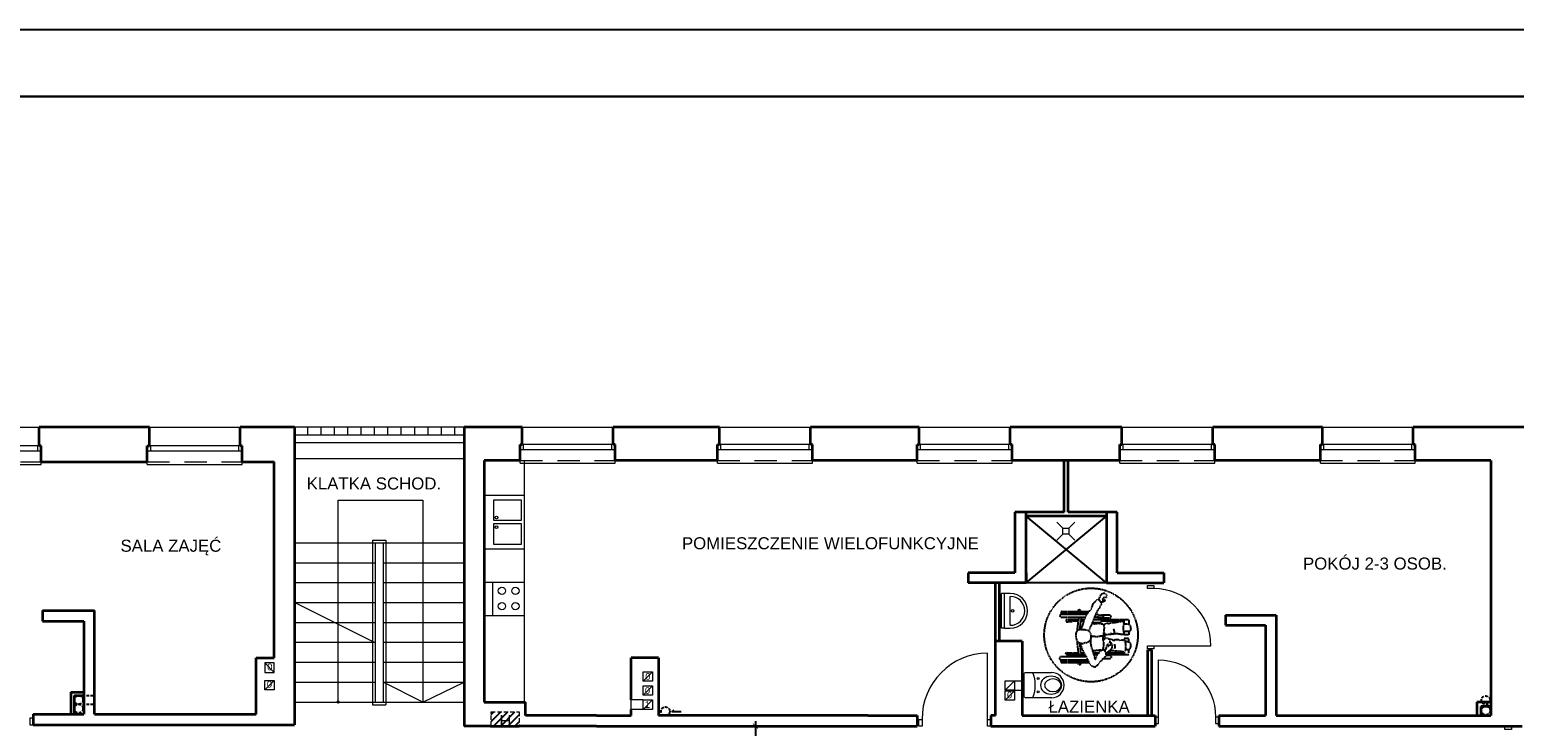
# Model space of a CAD drawing. Extents: x -282929 to -277084, y 175542 to 191450.
# Tile 12 of 30: x -281815 to -279594, y 180753 to 181795. Entities that reach past the tile are written whole.
import ezdxf
from ezdxf.enums import TextEntityAlignment as Align

# ---------------------------------------------------------------- set-up
doc = ezdxf.new("R2010")
doc.units = 0
doc.header["$MEASUREMENT"] = 0
doc.header["$PDMODE"] = 3
doc.header["$PDSIZE"] = 12
for name, pattern in [('DASHED2', [9.525, 6.35, -3.175]), ('DASHEDX2', [1.5, 1, -0.5]), ('DGN Style 2', [55.531736, 33.319042, -22.212694]), ('VERDECKT', [0.075, 0.05, -0.025])]:
    doc.linetypes.add(name, pattern=pattern)
doc.layers.get('0').update_dxf_attribs({"linetype": 'CONTINUOUS'})
doc.layers.get('DEFPOINTS').update_dxf_attribs({"linetype": 'CONTINUOUS'})
for name, color, linetype, lineweight in [('1 cienka', 7, 'CONTINUOUS', 9), ('dzrwi', 6, 'CONTINUOUS', 0), ('inwentaryzacja', 7, 'CONTINUOUS', 35), ('KONTURY', 92, 'CONTINUOUS', 30), ('OKNA', 3, 'CONTINUOUS', 20), ('proj.wentylacja', 214, 'CONTINUOUS', 25), ('technologia', 160, 'CONTINUOUS', 35), ('WYPOSAZENIE', 4, 'CONTINUOUS', 0), ('ściana proj. - dział', 255, 'CONTINUOUS', 35)]:
    doc.layers.add(name, color=color, linetype=linetype, lineweight=lineweight)
for name, color, linetype in [('CIENKA', 7, 'CONTINUOUS'), ('opisy', 7, 'CONTINUOUS'), ('TB_104_kibelki', 7, 'CONTINUOUS'), ('WYMIAR', 5, 'CONTINUOUS')]:
    doc.layers.add(name, color=color, linetype=linetype)
doc.styles.add('jagoda-100', font='arial.ttf', dxfattribs={"height": 18})
doc.styles.add('SST', font='romans.shx', dxfattribs={"width": 0.6})
doc.styles.add('Style-CHAR_FAST_FONT', font='CHAR_FAST_FONT.shx')
doc.styles.add('Style-SWISSLT_1250', font='SWISSLT_1250.shx')
doc.dimstyles.new('skala_1_50cm', dxfattribs={"dimscale": 5, "dimtxt": 2, "dimasz": 1.5, "dimexe": 1.25, "dimexo": 0.6245, "dimtad": 1, "dimdsep": 46, "dimtxsty": 'SST', "dimblk": 'ARCHTICK', "dimcen": 1.5, "dimdle": 1.5, "dimclrd": 256, "dimclre": 256, "dimclrt": 256, "dimadec": 0, "dimazin": 0, "dimtfac": 1, "dimtix": 1, "dimtmove": 0, "dimatfit": 3, "dimldrblk": 'ARCHTICK', "dimfxl": 1, "dimarcsym": 0})

# ---------------------------------------------------------------- blocks, each defined once
blk = doc.blocks.new('*U38')
at = {"layer": 'OKNA', "linetype": 'Continuous'}
for p, q in [((-66.5, 29), (69.5, 29)), ((72.5, 1), (-69.5, 1)), ((-64.5, -7), (-64.5, 1)), ((67.5, -7), (67.5, 1)), ((72.5, -7), (-69.5, -7)), ((-69.5, -27), (-69.5, -23)), ((-69.5, -27), (72.5, -27)), ((72.5, -27), (72.5, -23))]:
    blk.add_line(p, q, dxfattribs=at)
at = {"layer": 'OKNA', "linetype": 'DGN Style 2'}
blk.add_line((-69.5, -23), (72.5, -23), dxfattribs=at)
blk = doc.blocks.new('*U37')
at = {"layer": 'OKNA', "linetype": 'Continuous'}
for p, q in [((-66.5, 27), (69.5, 27)), ((72.5, 1), (-69.5, 1)), ((-64.5, -7), (-64.5, 1)), ((67.5, -7), (67.5, 1)), ((72.5, -7), (-69.5, -7)), ((-69.5, -27), (-69.5, -23)), ((-69.5, -27), (72.5, -27)), ((72.5, -27), (72.5, -23))]:
    blk.add_line(p, q, dxfattribs=at)
at = {"layer": 'OKNA', "linetype": 'DGN Style 2'}
blk.add_line((-69.5, -23), (72.5, -23), dxfattribs=at)
blk = doc.blocks.new('A$C525C740A')
at = {"layer": 'TB_104_kibelki', "color": 134, "linetype": 'VERDECKT'}
for p, q in [((28.8, 114.2), (28.8, 73.2)), ((30.9, 114.2), (30.9, 74.5)), ((33, 115.6), (33, 75.2)), ((37.3, 77.4), (37.3, 115.6)), ((96.5, 115), (96.5, 78.5)), ((100.8, 76.4), (100.8, 115)), ((103, 114.4), (103, 74.8)), ((105.1, 114.4), (105.1, 72.8)), ((40.5, 79), (40.5, 106.8)), ((42.9, 95.9), (40.5, 95.9)), ((43.7, 106.8), (42.9, 95.9)), ((42.9, 88.9), (42.9, 95.9)), ((89.8, 106.2), (90.5, 97.2)), ((90.5, 89.3), (90.5, 97.2)), ((90.5, 97.2), (92.9, 97.2)), ((92.9, 88.9), (92.9, 106.2)), ((40.5, 88.5), (37.3, 88.5)), ((40.5, 85.6), (37.3, 85.6)), ((40.5, 79), (40.5, 84.8)), ((42.9, 80.2), (42.9, 85.2)), ((88.8, 68.2), (88.8, 54.2)), ((90.5, 80.7), (90.5, 85.6)), ((92.9, 79.9), (92.9, 85.2)), ((92.9, 13.4), (92.9, 66.6)), ((92.9, 54.2), (92.9, 66.6)), ((35, 51.9), (35, 41.2)), ((39.1, 41.2), (39.1, 47.7)), ((40.5, 60.3), (40.5, 65.5)), ((40.5, 12.9), (40.5, 47.3)), ((42.9, 58.7), (42.9, 66.6)), ((42.9, 20.3), (42.9, 47.6)), ((70.4, 49.9), (73.2, 49.6)), ((88.8, 54.2), (92.9, 54.2)), ((90.5, 25.1), (90.5, 54.2)), ((95.6, 53.5), (95.6, 41.8)), ((96.3, 59.3), (96.3, 51.6)), ((96.3, 51.6), (99.3, 51.6)), ((96.5, 65.1), (96.5, 60.6)), ((99.3, 51.6), (99.3, 59.3)), ((99.7, 41.8), (99.7, 53.5)), ((100.8, 60.6), (100.8, 63.2)), ((44.6, 20.3), (40.5, 20.3)), ((42.7, 13.4), (48.5, 13.4)), ((59.2, 13.4), (64.9, 13.4)), ((64.9, 20.3), (62.2, 20.3)), ((64.9, 13.4), (64.9, 20.3)), ((70.1, 13.4), (70.1, 20.3)), ((70.1, 20.3), (75.7, 20.3)), ((75.5, 13.4), (70.1, 13.4)), ((92.9, 13.4), (85.6, 13.4)), ((86.3, 20.3), (92.9, 20.3)), ((90.5, 20.3), (90.5, 21.6))]:
    blk.add_line(p, q, dxfattribs=at)
blk.add_lwpolyline([(76.6, 90.8), (73.7, 92.5), (68.7, 92.7), (65.5, 92.5), (61.8, 91.6), (59.1, 88.9), (57.8, 85.8), (57.3, 82.3), (58.2, 80.5), (58.9, 78.2), (58.2, 77.9), (58.2, 76.7), (59.6, 74.8), (61, 72.6), (62.4, 70.5), (65.7, 69.7), (70, 70), (72.9, 70.5), (75.6, 72.7), (77.3, 76.2), (77.7, 80.5), (77.5, 86.4), (77.6, 89.8), (76.6, 90.8)], close=True, dxfattribs=at)
for points in [[(58.1, 86.5), (50.7, 84.2), (40.5, 79), (30.7, 74.1), (25, 70.2), (22.8, 67.4), (22.5, 63.5), (25.3, 59.9), (29.4, 57.2), (32.5, 53.5), (34.8, 52.1), (36.5, 49.1), (39.8, 47.3), (42.2, 47.2), (45, 48.4), (48.4, 50.7), (47.2, 53.1), (45.9, 56), (42.6, 59), (37.9, 62), (32.8, 63.9), (36.6, 64.2), (40.5, 65.5), (43.9, 67), (47, 67.2), (49.8, 68.8), (53.3, 69.5), (58.6, 70.6), (62.4, 70.5)], [(47, 67.2), (47, 63.8), (47.4, 59.1), (48, 54.2), (47.7, 52), (53.3, 51.1), (59, 50.9), (63.1, 51.9), (66.7, 51.8)], [(87.6, 68.4), (86.4, 62.9), (87.9, 59.1), (87, 55.5), (86.4, 51.4), (83.1, 51), (80.9, 50.4), (76.7, 51), (70.4, 51.4), (68.5, 51.1), (68.1, 55.2), (67.7, 59.3), (67, 62), (67.8, 65.8), (67.8, 69.9)], [(77.5, 85.3), (84.4, 82.5), (92.2, 80.2), (98.1, 77.9), (102.2, 75.5), (106, 72), (109.7, 69.3), (116.9, 66.7), (120.5, 63.1), (123.6, 60.6), (122.5, 58.1), (118.9, 55.5), (116.5, 54.1), (113.2, 56.6), (110.5, 57.2), (106.5, 60.5), (100.8, 63.2), (92.9, 66.6), (88.8, 68.2), (86.8, 68.6), (82, 71.3), (76.1, 73.6)], [(43.2, 47.7), (44.6, 45.8), (45.6, 44), (47.7, 41.4), (50.5, 38.6), (54, 38.1), (56.8, 38.8), (59.6, 40.8), (59.7, 42.8), (58.2, 42.1), (56.3, 41), (54.7, 41.8), (53.2, 43.6), (52.5, 45.1)], [(64.6, 50.6), (66, 47.3), (64.2, 43.4), (63.5, 42.1), (63.7, 39.3), (62.6, 37.3), (61, 36), (62.7, 35.8), (63.2, 34.2), (63.1, 30.1), (63, 27.8), (61.4, 26.7), (62.7, 24.5), (62.3, 20.9), (61.8, 19), (59.5, 18.8), (52.2, 18.5), (45.8, 18.8), (44.4, 20.6), (45.1, 25), (45.8, 29.8), (45.9, 35.2), (46.5, 37.2), (45.6, 44)], [(53.2, 43.6), (55.9, 44.1), (55.9, 45.5), (54, 46.5), (51.6, 47.6), (48.4, 47.7), (46.8, 49.6)], [(70.4, 49.9), (67.4, 50), (66.2, 50.9), (62.1, 50)], [(73.1, 40), (70.8, 41.7), (70.8, 43.7), (70.2, 45.8), (70.4, 51.4)], [(85.4, 51.3), (87.6, 47.3), (87.4, 43.2), (88.7, 39.5), (88.8, 37.1), (88.9, 34.2), (89.3, 31.4), (90.1, 27.5), (91.1, 21.6), (88.8, 21.8), (86.3, 21.2), (81.6, 22.2), (77.1, 21.9), (73.9, 21.2), (70.5, 21), (70.6, 23.5), (71.5, 29), (71.5, 34.3), (71, 39.5), (70.8, 41.7)], [(122.9, 58.2), (123.4, 58), (126.4, 56.8), (129, 55.9), (131, 54.3), (132.3, 52.8), (132.8, 50.5), (132.4, 48.9), (130.1, 47), (128, 46.2), (126.5, 46.8), (125.8, 48), (126.2, 50), (125.5, 51.3), (124.2, 52.5), (122.8, 53.2), (122.3, 52.4), (122.5, 51.1), (122.9, 50.1), (121.9, 49.6), (120.7, 49.8), (119.5, 51.5), (118.9, 54.3), (118.9, 55.5)], [(49.3, 34.6), (52.4, 33.8), (56.3, 34.4)], [(71.4, 35), (75.5, 35), (79.7, 36.1)], [(49.3, 18.6), (48.6, 16.8), (48.3, 14.3), (48.7, 12.2), (50.4, 11), (53.7, 10.4), (56.3, 10.5), (58.1, 11.4), (59, 12.8), (59.6, 14.9), (60.1, 17.2), (60.3, 18.9)], [(75.6, 21.6), (75.8, 19.2), (75.6, 16.2), (75.5, 12.8), (75.9, 11.3), (78.9, 10.1), (83.6, 10.9), (85.5, 13.2), (86.4, 16.3), (86.3, 21.2)]]:
    blk.add_lwpolyline(points, dxfattribs=at)
blk.add_circle((70, 70), 70, dxfattribs=at)
for centre, major_axis, ratio, start_param, end_param in [((29.8, 114.2), (1.07, 0), 0.836353, 0, 3.141593), ((35.2, 115.6), (2.14, 0), 0.836354, 6.28285, 9.424443), ((98.7, 115), (2.14, 0), 0.836354, 6.28285, 9.424443), ((104, 114.4), (1.07, 0), 0.836353, 0, 3.141593), ((29.2, 87.4), (3.48, 0), 0.836353, 1.703183, 4.580002), ((42.1, 106.8), (1.57, 0), 0.836354, 0, 3.141593), ((67.8, -6.3), (116.5, 0), 0.836353, 1.627236, 1.80714), ((67.8, -6.3), (116.5, 0), 0.836353, 1.32167, 1.497025), ((91.3, 106.2), (1.57, 0), 0.836354, 0, 3.141593), ((104, 87.6), (3.48, 0), 0.836354, 5.041581, 7.524789), ((67.8, -6.3), (112.2, 0), 0.836353, 1.654853, 1.794368), ((67.8, -6.3), (112.2, 0), 0.836353, 1.31188, 1.484173), ((97.6, 53.5), (2.08, 0), 0.836353, 2.28502, 3.141257), ((97.8, 59.3), (1.5, 0), 0.836353, 0, 3.141593), ((98.7, 60.6), (2.14, 0), 0.836353, 3.141593, 3.402437), ((98.7, 60.6), (2.14, 0), 0.836353, 4.99541, 6.283185), ((97.6, 53.5), (2.08, 0), 0.836353, 6.28285, 6.945908), ((37, 41.2), (2.08, 0), 0.836353, 3.141593, 6.283185), ((97.6, 41.8), (2.08, 0), 0.836353, 3.141593, 6.283185)]:
    blk.add_ellipse(centre, major_axis=major_axis, ratio=ratio, start_param=start_param, end_param=end_param, dxfattribs=at)
blk = doc.blocks.new('niepełnosprawny')
at = {"linetype": 'Continuous'}
blk.add_blockref('A$C525C740A', (11.7, -3.2), dxfattribs=at)
blk = doc.blocks.new('A$C5D6B6965')
at = {"layer": 'WYPOSAZENIE'}
for p, q in [((15, 30), (0, 45)), ((30, 30), (45, 45)), ((15, 15), (0, 0)), ((15, 30), (30, 30)), ((15, 15), (15, 30)), ((30, 15), (15, 15)), ((30, 30), (30, 15)), ((30, 15), (45, 0))]:
    blk.add_line(p, q, dxfattribs=at)
blk = doc.blocks.new('_ARCHTICK')
at = {"color": 0, "linetype": 'ByBlock', "const_width": 0.15}
blk.add_lwpolyline([(-0.5, -0.5), (0.5, 0.5)], dxfattribs=at)
blk = doc.blocks.new('*D94')
at = {"layer": '1 cienka', "linetype": 'Continuous', "lineweight": -2, "transparency": 16777216}
for p, q in [((-280729.7, 180761.2), (-280729.7, 180589.2)), ((-280702.7, 180753.7), (-280736, 180753.7)), ((-280576.6, 180596.7), (-280736, 180596.7))]:
    blk.add_line(p, q, dxfattribs=at)
at = {"layer": 'DEFPOINTS', "color": 0, "linetype": 'Continuous', "transparency": 16777216}
for p in [(-280699.6, 180753.7), (-280729.7, 180596.7), (-280573.4, 180596.7)]:
    blk.add_point(p, dxfattribs=at)
at = {"layer": '1 cienka', "linetype": 'Continuous', "lineweight": -2, "transparency": 16777216, "xscale": 7.5, "yscale": 7.5, "zscale": 7.5}
for p, rotation in [((-280729.7, 180753.7), 90), ((-280729.7, 180596.7), 270)]:
    blk.add_blockref('_ARCHTICK', p, dxfattribs=dict(at, rotation=rotation))
at = {"layer": '1 cienka', "linetype": 'Continuous', "transparency": 16777216, "insert": (-280737.8, 180667.5), "char_height": 10, "attachment_point": 5, "rotation": 90, "style": 'Style-CHAR_FAST_FONT'}
blk.add_mtext('157', dxfattribs=at)

msp = doc.modelspace()

# ---------------------------------------------------------------- hatches: boundary and pattern name
at = {"layer": '1 cienka', "linetype": 'ByBlock', "lineweight": 25}
h = msp.add_hatch(dxfattribs=at)
h.set_pattern_fill('ANSI31', color=1, scale=60)
h.paths.add_polyline_path([(-281083.229, 180775.118), (-281125.125, 180775.118), (-281125.125, 180753.708), (-281083.229, 180753.708)])
at = {"layer": 'dzrwi'}
h = msp.add_hatch(color=256, dxfattribs=at)
edge = h.paths.add_edge_path()
edge.add_arc((-281353.934, 180789.708), 2.531, 0, 360)

# ---------------------------------------------------------------- linework, layer by layer
at = {"layer": 'CIENKA', "linetype": 'DASHED2', "lineweight": 20}
msp.add_lwpolyline([(-281083.229, 180775.118), (-281083.229, 180753.708), (-281125.125, 180753.708), (-281125.125, 180775.118)], close=True, dxfattribs=at)
at = {"layer": 'dzrwi'}
for p, q in [((-281165.434, 181200.708), (-281419.434, 181200.708)), ((-281419.434, 181189.208), (-281165.434, 181189.208)), ((-281399.434, 181189.208), (-281399.434, 181200.708)), ((-281379.434, 181189.208), (-281379.434, 181200.708)), ((-281359.434, 181189.208), (-281359.434, 181200.708)), ((-281339.434, 181189.208), (-281339.434, 181200.708)), ((-281319.434, 181189.208), (-281319.434, 181200.708)), ((-281299.434, 181189.208), (-281299.434, 181200.708)), ((-281279.434, 181189.208), (-281279.434, 181200.708)), ((-281259.434, 181189.208), (-281259.434, 181200.708)), ((-281239.434, 181189.208), (-281239.434, 181200.708)), ((-281165.434, 181200.708), (-281219.434, 181200.708)), ((-281219.434, 181189.208), (-281219.434, 181200.708)), ((-281199.434, 181189.208), (-281199.434, 181200.708)), ((-281179.434, 181189.208), (-281179.434, 181200.708)), ((-281419.434, 181177.708), (-281165.434, 181177.708)), ((-281419.434, 181153.708), (-281165.434, 181153.708)), ((-281419.434, 181027.708), (-281165.434, 181027.708)), ((-281302.434, 181031.708), (-281302.434, 180785.708)), ((-281302.434, 181031.708), (-281282.434, 181031.708)), ((-281298.434, 181027.708), (-281298.434, 180789.708)), ((-281286.434, 181027.708), (-281286.434, 180789.708)), ((-281282.434, 181031.708), (-281282.434, 180785.708)), ((-281419.434, 180997.958), (-281298.434, 180997.958)), ((-281286.434, 180997.958), (-281165.434, 180997.958)), ((-281419.434, 180968.208), (-281298.434, 180968.208)), ((-281286.434, 180968.208), (-281165.434, 180968.208)), ((-280143.097, 180959.237), (-280143.097, 180963.987)), ((-280143.097, 180963.987), (-280133.597, 180963.987)), ((-280133.597, 180963.987), (-280133.597, 180959.237)), ((-280133.597, 180959.237), (-280143.097, 180959.237)), ((-281419.434, 180938.458), (-281298.434, 180938.458)), ((-281300.434, 180878.958), (-281419.434, 180938.458)), ((-281286.434, 180938.458), (-281165.434, 180938.458)), ((-281419.434, 180908.708), (-281298.434, 180908.708)), ((-281286.434, 180908.708), (-281165.434, 180908.708)), ((-281419.434, 180878.958), (-281298.434, 180878.958)), ((-281286.434, 180878.958), (-281165.434, 180878.958)), ((-280143.097, 180868.987), (-280143.097, 180873.737)), ((-280143.097, 180873.737), (-280133.597, 180873.737)), ((-280133.597, 180873.737), (-280133.597, 180868.987)), ((-280133.597, 180873.737), (-280048.097, 180873.737)), ((-280382.434, 180763.708), (-280382.434, 180862.708)), ((-280133.597, 180868.987), (-280143.097, 180868.987)), ((-280126.684, 180767.127), (-280126.684, 180852.627)), ((-281463.434, 180848.062), (-281463.434, 180834.062)), ((-281449.434, 180834.062), (-281463.434, 180848.062)), ((-281419.434, 180849.208), (-281298.434, 180849.208)), ((-281286.434, 180849.208), (-281165.434, 180849.208)), ((-280897.542, 180820.708), (-280883.542, 180834.708)), ((-281463.434, 180808.062), (-281449.434, 180822.062)), ((-281449.434, 180822.062), (-281449.434, 180808.062)), ((-281419.434, 180819.458), (-281298.434, 180819.458)), ((-281286.434, 180819.458), (-281165.434, 180819.458)), ((-281227.434, 180789.708), (-281286.434, 180819.458)), ((-281227.434, 180789.708), (-281165.434, 180819.458)), ((-280897.542, 180799.708), (-280883.542, 180813.708)), ((-280355.851, 180807.48), (-280341.851, 180821.48)), ((-280355.851, 180792.436), (-280341.851, 180806.436)), ((-280341.851, 180821.48), (-280330.434, 180821.48)), ((-280341.851, 180807.48), (-280330.434, 180807.48)), ((-281419.434, 180789.708), (-281298.434, 180789.708)), ((-281302.434, 180785.708), (-281282.434, 180785.708)), ((-281298.434, 180789.708), (-281165.434, 180789.708)), ((-280897.542, 180792.708), (-280915.434, 180792.708)), ((-280897.542, 180778.708), (-280883.542, 180792.708))]:
    msp.add_line(p, q, dxfattribs=at)
at = {"layer": 'dzrwi', "color": 4}
for p, q in [((-281075.434, 181150.708), (-281075.434, 180789.708)), ((-281075.434, 181098.345), (-281135.434, 181098.345)), ((-281075.434, 181018.345), (-281135.434, 181018.345)), ((-281075.434, 180968.345), (-281135.434, 180968.345)), ((-281122.832, 180968.345), (-281122.832, 180918.345)), ((-280356.923, 180951.933), (-280361.265, 180951.933)), ((-280361.265, 180900.093), (-280361.265, 180951.933)), ((-280348.283, 180951.933), (-280361.265, 180951.933)), ((-280356.923, 180900.093), (-280356.923, 180951.933)), ((-280348.283, 180904.413), (-280348.283, 180947.613)), ((-281075.434, 180918.345), (-281135.434, 180918.345)), ((-280356.923, 180900.093), (-280361.265, 180900.093)), ((-280356.923, 180900.093), (-280348.283, 180900.093))]:
    msp.add_line(p, q, dxfattribs=at)
at = {"layer": 'dzrwi', "flags": 128}
for points in [[(-281353.934, 180789.708), (-281353.934, 181091.735), (-281227.434, 181091.735), (-281227.434, 180789.708)], [(-280897.542, 180778.708), (-280915.434, 180778.708), (-280915.434, 180792.708)]]:
    msp.add_lwpolyline(points, dxfattribs=at)
at = {"layer": 'dzrwi', "color": 4}
for points in [[(-281121.738, 181061.473), (-281079.856, 181061.473), (-281079.856, 181091.717), (-281121.738, 181091.717)], [(-281121.738, 181025.843), (-281079.856, 181025.843), (-281079.856, 181056.087), (-281121.738, 181056.087)]]:
    msp.add_lwpolyline(points, close=True, dxfattribs=at)
at = {"layer": 'dzrwi', "flags": 128}
for points in [[(-281449.434, 180848.062), (-281463.434, 180848.062), (-281463.434, 180834.062), (-281449.434, 180834.062)], [(-280897.542, 180834.708), (-280883.542, 180834.708), (-280883.542, 180820.708), (-280897.542, 180820.708)], [(-281463.434, 180822.062), (-281449.434, 180822.062), (-281449.434, 180808.062), (-281463.434, 180808.062)], [(-280897.542, 180813.708), (-280883.542, 180813.708), (-280883.542, 180799.708), (-280897.542, 180799.708)], [(-280355.851, 180821.48), (-280341.851, 180821.48), (-280341.851, 180807.48), (-280355.851, 180807.48)], [(-280355.851, 180806.436), (-280341.851, 180806.436), (-280341.851, 180792.436), (-280355.851, 180792.436)], [(-280897.542, 180792.708), (-280883.542, 180792.708), (-280883.542, 180778.708), (-280897.542, 180778.708)], [(-281815.434, 180755.708), (-281810.434, 180755.708), (-281810.434, 180765.708), (-281815.434, 180765.708)], [(-280480.243, 180753.708), (-280485.243, 180753.708), (-280485.243, 180763.708), (-280480.243, 180763.708)], [(-280377.434, 180753.708), (-280382.434, 180753.708), (-280382.434, 180763.708), (-280377.434, 180763.708)], [(-280131.434, 180757.627), (-280126.684, 180757.627), (-280126.684, 180767.127), (-280131.434, 180767.127)], [(-280041.184, 180757.627), (-280036.434, 180757.627), (-280036.434, 180767.127), (-280041.184, 180767.127)], [(-279598.546, 180753.708), (-279598.546, 180748.708), (-279608.546, 180748.708), (-279608.546, 180753.708)]]:
    msp.add_lwpolyline(points, close=True, dxfattribs=at)
at = {"layer": 'dzrwi', "color": 4}
msp.add_lwpolyline([(-280286.778, 180795.877), (-280324.778, 180795.877, -0.41421356), (-280327.778, 180798.877), (-280327.778, 180830.877, -0.41421356), (-280324.778, 180833.877), (-280286.778, 180833.877)], format="xyb", dxfattribs=at)
for centre, radius in [((-281117.177, 181065.616), 2.071), ((-281117.177, 181051.116), 2.071), ((-281108.863, 180955.921), 5.45), ((-281088.737, 180955.921), 5.45), ((-281108.863, 180932.995), 5.45), ((-281088.737, 180932.995), 5.45), ((-280344.807, 180926.013), 1.808), ((-280306.778, 180824.877), 1.449), ((-280306.778, 180804.877), 1.449)]:
    msp.add_circle(centre, radius, dxfattribs=at)
for centre, radius, start, end in [((-280348.283, 180926.013), 25.92, 270, 90), ((-280348.283, 180926.013), 21.6, 270, 90), ((-280365.772, 180814.877), 54.824, 339.722814, 20.277186), ((-280286.778, 180814.877), 19, 270, 90)]:
    msp.add_arc(centre, radius, start, end, dxfattribs=at)
at = {"layer": 'dzrwi'}
msp.add_arc((-280381.884, 180764.258), 98.452, 90.320085, 180.320085, dxfattribs=at)
at = {"layer": 'dzrwi', "extrusion": (0, 0, -1)}
msp.add_arc((280126.684, 180767.127), 85.5, 90, 180, dxfattribs=at)
at = {"layer": 'dzrwi'}
msp.add_ellipse((-280133.597, 180873.737), major_axis=(-60.458, 60.458), ratio=1, start_param=3.92699082, end_param=5.49778714, dxfattribs=at)
at = {"layer": 'dzrwi', "color": 4, "extrusion": (0, 0, -1)}
for centre, major_axis, ratio in [((-280287.202, 180814.877), (15.94, 0), 0.84303386), ((-280284.465, 180814.877), (12.457, 0), 0.76034817)]:
    msp.add_ellipse(centre, major_axis=major_axis, ratio=ratio, dxfattribs=at)
at = {"layer": 'inwentaryzacja'}
for p, q in [((-281636.434, 181200.708), (-281801.434, 181200.708)), ((-281801.434, 181172.708), (-281801.434, 181200.708)), ((-281636.434, 181172.708), (-281636.434, 181200.708)), ((-281500.434, 181172.708), (-281500.434, 181200.708)), ((-281419.434, 181200.708), (-281500.434, 181200.708)), ((-281419.434, 181200.708), (-281419.434, 180755.708)), ((-281165.434, 181200.708), (-281165.434, 180753.708)), ((-281078.434, 181200.708), (-281165.434, 181200.708)), ((-281078.434, 181174.708), (-281078.434, 181200.708)), ((-280783.434, 181200.708), (-280942.434, 181200.708)), ((-280942.434, 181174.708), (-280942.434, 181200.708)), ((-280783.434, 181174.708), (-280783.434, 181200.708)), ((-280484.434, 181200.708), (-280647.434, 181200.708)), ((-280647.434, 181174.708), (-280647.434, 181200.708)), ((-280484.434, 181174.708), (-280484.434, 181200.708)), ((-280181.434, 181200.708), (-280348.434, 181200.708)), ((-280348.434, 181174.708), (-280348.434, 181200.708)), ((-280181.434, 181174.708), (-280181.434, 181200.708)), ((-279881.434, 181200.708), (-280045.434, 181200.708)), ((-280045.434, 181174.708), (-280045.434, 181200.708)), ((-279881.434, 181174.708), (-279881.434, 181200.708)), ((-279577.434, 181200.708), (-279745.434, 181200.708)), ((-279745.434, 181174.708), (-279745.434, 181200.708)), ((-281798.434, 181172.708), (-281801.434, 181172.708)), ((-281798.434, 181148.708), (-281798.434, 181172.708)), ((-281798.434, 181164.708), (-281798.434, 181172.708)), ((-281639.434, 181148.708), (-281639.434, 181172.708)), ((-281639.434, 181172.708), (-281636.434, 181172.708)), ((-281639.434, 181164.708), (-281639.434, 181172.708)), ((-281497.434, 181172.708), (-281500.434, 181172.708)), ((-281497.434, 181148.708), (-281497.434, 181172.708)), ((-281497.434, 181164.708), (-281497.434, 181172.708)), ((-281081.434, 181150.708), (-281081.434, 181174.708)), ((-281081.434, 181174.708), (-281078.434, 181174.708)), ((-281081.434, 181166.708), (-281081.434, 181174.708)), ((-280939.434, 181174.708), (-280942.434, 181174.708)), ((-280939.434, 181150.708), (-280939.434, 181174.708)), ((-280939.434, 181166.708), (-280939.434, 181174.708)), ((-280786.434, 181150.708), (-280786.434, 181174.708)), ((-280786.434, 181174.708), (-280783.434, 181174.708)), ((-280786.434, 181166.708), (-280786.434, 181174.708)), ((-280644.434, 181174.708), (-280647.434, 181174.708)), ((-280644.434, 181150.708), (-280644.434, 181174.708)), ((-280644.434, 181166.708), (-280644.434, 181174.708)), ((-280487.434, 181150.708), (-280487.434, 181174.708)), ((-280487.434, 181174.708), (-280484.434, 181174.708)), ((-280487.434, 181166.708), (-280487.434, 181174.708)), ((-280345.434, 181174.708), (-280348.434, 181174.708)), ((-280345.434, 181150.708), (-280345.434, 181174.708)), ((-280345.434, 181166.708), (-280345.434, 181174.708)), ((-280184.434, 181150.708), (-280184.434, 181174.708)), ((-280184.434, 181174.708), (-280181.434, 181174.708)), ((-280184.434, 181166.708), (-280184.434, 181174.708)), ((-280042.434, 181174.708), (-280045.434, 181174.708)), ((-280042.434, 181150.708), (-280042.434, 181174.708)), ((-280042.434, 181166.708), (-280042.434, 181174.708)), ((-279884.434, 181150.708), (-279884.434, 181174.708)), ((-279884.434, 181174.708), (-279881.434, 181174.708)), ((-279884.434, 181166.708), (-279884.434, 181174.708)), ((-279742.434, 181174.708), (-279745.434, 181174.708)), ((-279742.434, 181150.708), (-279742.434, 181174.708)), ((-279742.434, 181166.708), (-279742.434, 181174.708)), ((-281798.434, 181148.708), (-281639.434, 181148.708)), ((-281497.434, 181148.708), (-281449.434, 181148.708)), ((-281449.434, 180855.708), (-281449.434, 181148.708)), ((-281135.434, 181150.708), (-281135.434, 180789.708)), ((-281081.434, 181150.708), (-281135.434, 181150.708)), ((-280890.434, 181150.708), (-280939.434, 181150.708)), ((-280786.434, 181150.708), (-280939.434, 181150.708)), ((-280487.434, 181150.708), (-280644.434, 181150.708)), ((-280184.434, 181150.708), (-280345.434, 181150.708)), ((-280341.434, 181150.708), (-280345.434, 181150.708)), ((-280184.434, 181150.708), (-280188.434, 181150.708)), ((-279884.434, 181150.708), (-280042.434, 181150.708)), ((-279629.434, 181150.708), (-279742.434, 181150.708)), ((-279629.434, 181150.708), (-279629.434, 180769.708)), ((-280341.434, 181073.708), (-280341.434, 180982.708)), ((-280324.434, 180967.708), (-280324.434, 181073.708)), ((-280204.434, 181073.708), (-280204.434, 180967.708)), ((-280188.434, 180982.708), (-280188.434, 181073.708)), ((-280341.434, 180982.708), (-280411.434, 180982.708)), ((-280411.434, 180982.708), (-280411.434, 180967.708)), ((-280324.434, 180967.708), (-280411.434, 180967.708)), ((-280324.434, 180982.708), (-280324.434, 180967.708)), ((-280204.434, 180967.708), (-280118.434, 180967.708)), ((-280188.434, 180982.708), (-280118.434, 180982.708)), ((-280118.434, 180982.708), (-280118.434, 180967.708)), ((-281796.434, 180926.708), (-281718.434, 180926.708)), ((-281796.434, 180926.708), (-281796.434, 180910.708)), ((-281718.434, 180771.708), (-281718.434, 180926.708)), ((-280026.434, 180919.708), (-279950.434, 180919.708)), ((-280026.434, 180919.708), (-280026.434, 180904.708)), ((-279950.434, 180919.708), (-279950.434, 180769.708)), ((-281796.434, 180910.708), (-281734.434, 180910.708)), ((-281734.434, 180910.708), (-281734.434, 180771.708)), ((-280026.434, 180904.708), (-279966.434, 180904.708)), ((-279966.434, 180904.708), (-279966.434, 180769.708)), ((-280330.434, 180880.708), (-280370.434, 180880.708)), ((-280370.434, 180769.708), (-280370.434, 180880.708)), ((-280330.434, 180880.708), (-280330.434, 180821.48)), ((-281476.434, 180855.708), (-281449.434, 180855.708)), ((-281476.434, 180771.708), (-281476.434, 180855.708)), ((-280874.434, 180855.708), (-280915.434, 180855.708)), ((-280915.434, 180792.708), (-280915.434, 180855.708)), ((-280874.434, 180855.708), (-280874.434, 180769.708)), ((-280330.434, 180821.48), (-280330.434, 180807.48)), ((-280330.434, 180807.48), (-280330.434, 180769.708)), ((-281135.434, 180789.708), (-281073.434, 180789.708)), ((-281073.434, 180769.708), (-281073.434, 180789.708)), ((-281810.434, 180771.708), (-281810.434, 180755.708)), ((-281810.434, 180771.708), (-281734.434, 180771.708)), ((-281718.434, 180771.708), (-281476.434, 180771.708)), ((-280967.434, 180769.708), (-281073.434, 180769.708)), ((-280967.434, 180769.708), (-280915.434, 180769.708)), ((-280915.434, 180769.708), (-280915.434, 180778.708)), ((-280561.434, 180769.708), (-280874.434, 180769.708)), ((-280561.434, 180769.708), (-280487.434, 180769.708)), ((-280487.434, 180769.708), (-280487.434, 180753.708)), ((-280377.434, 180769.708), (-280377.434, 180753.708)), ((-280370.434, 180769.708), (-280377.434, 180769.708)), ((-280330.434, 180769.708), (-280188.434, 180769.708)), ((-280188.434, 180769.708), (-280131.434, 180769.708)), ((-280131.434, 180769.708), (-280131.434, 180753.708)), ((-280036.456, 180769.708), (-279966.434, 180769.708)), ((-280036.456, 180769.708), (-280036.456, 180753.708)), ((-279950.434, 180769.708), (-279629.434, 180769.708)), ((-281810.434, 180755.708), (-281419.434, 180755.708)), ((-281126.229, 180753.708), (-281165.434, 180753.708)), ((-281126.229, 180753.708), (-281083.229, 180753.708)), ((-280967.434, 180753.708), (-281083.229, 180753.708)), ((-280967.434, 180753.708), (-280487.434, 180753.708)), ((-280377.434, 180753.708), (-280173.434, 180753.708)), ((-280173.434, 180753.708), (-280131.434, 180753.708)), ((-280036.456, 180753.708), (-279582.434, 180753.708))]:
    msp.add_line(p, q, dxfattribs=at)
at = {"layer": 'KONTURY'}
msp.add_lwpolyline([(-277198.182, 178925.017), (-277198.182, 181695.017), (-282793.73, 181695.017), (-282793.73, 178925.017)], close=True, dxfattribs=at)
at = {"layer": 'opisy'}
msp.add_lwpolyline([(-277089.192, 178825.017), (-277089.192, 181795.017), (-282928.707, 181795.017), (-282928.707, 178825.017)], close=True, dxfattribs=at)
at = {"layer": 'proj.wentylacja', "linetype": 'DASHEDX2', "ltscale": 4}
for p, q in [((-281742.237, 180799.28), (-281719.336, 180799.28)), ((-281742.237, 180786.28), (-281719.336, 180786.28))]:
    msp.add_line(p, q, dxfattribs=at)
at = {"layer": 'proj.wentylacja'}
for p, q in [((-280854.673, 180774.908), (-280851.205, 180777.553)), ((-280840.967, 180774.908), (-280854.673, 180774.908))]:
    msp.add_line(p, q, dxfattribs=at)
at = {"layer": 'proj.wentylacja', "linetype": 'DASHEDX2', "ltscale": 4}
for centre in [(-281742.237, 180792.78), (-281742.237, 180779.78), (-279637.064, 180792.32), (-279636.823, 180776.917), (-280864.329, 180775.788)]:
    msp.add_circle(centre, 6.5, dxfattribs=at)
at = {"layer": 'WYMIAR', "color": 4}
for p, q in [((-280324.434, 180967.708), (-280204.434, 181067.708)), ((-280204.434, 180967.708), (-280324.434, 181067.708)), ((-280204.434, 180967.708), (-280324.434, 180967.708))]:
    msp.add_line(p, q, dxfattribs=at)
at = {"layer": 'ściana proj. - dział'}
for p, q in [((-280267.934, 181073.708), (-280267.934, 181150.708)), ((-280261.934, 181073.708), (-280261.934, 181150.708)), ((-280267.934, 181073.708), (-280341.434, 181073.708)), ((-280188.434, 181073.708), (-280261.934, 181073.708)), ((-280204.434, 181067.708), (-280324.434, 181067.708)), ((-280370.434, 180880.708), (-280370.434, 180967.708)), ((-280364.434, 180880.708), (-280364.434, 180967.708)), ((-280142.434, 180867.708), (-280136.434, 180867.708)), ((-280142.434, 180769.708), (-280142.434, 180867.708)), ((-280136.434, 180769.708), (-280136.434, 180867.708)), ((-281753.737, 180804.28), (-281753.737, 180772.754)), ((-281753.737, 180804.28), (-281734.301, 180804.28)), ((-281748.737, 180799.28), (-281748.737, 180772.754)), ((-281748.737, 180799.28), (-281734.301, 180799.28)), ((-279629.434, 180789.227), (-279650.331, 180789.227)), ((-279650.331, 180789.227), (-279650.331, 180769.708)), ((-279629.434, 180783.227), (-279644.331, 180783.227)), ((-279644.331, 180783.227), (-279644.331, 180769.708))]:
    msp.add_line(p, q, dxfattribs=at)

# ---------------------------------------------------------------- block references
at = {"layer": 'dzrwi'}
for name, p in [('*U38', (-281870.931, 181171.706)), ('*U38', (-281569.931, 181171.706)), ('*U37', (-281011.931, 181173.706)), ('*U37', (-280716.931, 181173.706)), ('*U37', (-280417.931, 181173.706)), ('*U37', (-280114.931, 181173.706)), ('*U37', (-279814.931, 181173.706))]:
    msp.add_blockref(name, p, dxfattribs=at)
at = {"layer": 'dzrwi', "rotation": 90}
msp.add_blockref('niepełnosprawny', (-280160.677, 180808.205), dxfattribs=at)
at = {"layer": 'technologia', "xscale": 0.6000000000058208, "yscale": 0.6000000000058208, "zscale": 0.6000000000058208}
msp.add_blockref('A$C5D6B6965', (-280278.539, 181031.531), dxfattribs=at)

# ---------------------------------------------------------------- texts
at = {"layer": 'dzrwi', "style": 'Style-SWISSLT_1250'}
for s, p in [('0', (-281456.141, 180842.174)), ('0', (-280890.572, 180828.017)), ('0', (-281456.728, 180816.174)), ('0', (-280891.107, 180806.927)), ('0', (-280349.346, 180800.321)), ('1', (-280891.107, 180785.927))]:
    msp.add_text(s, height=10, dxfattribs=at).set_placement(p, align=Align.MIDDLE_CENTER)
at = {"layer": 'inwentaryzacja', "style": 'jagoda-100'}
for s, p in [('KLATKA SCHOD.', (-281401.073, 181116.482)), ('SALA ZAJĘĆ', (-281679.595, 181023.384)), ('POMIESZCZENIE WIELOFUNKCYJNE', (-280839.598, 181027.078)), ('POKÓJ 2-3 OSOB.', (-279910.389, 180996.728)), ('ŁAZIENKA', (-280291.184, 180782.834))]:
    msp.add_text(s, height=18, rotation=359.999694, dxfattribs=at).set_placement(p, align=Align.MIDDLE_LEFT)
at = {"layer": 'inwentaryzacja', "color": 7, "linetype": 'Continuous', "lineweight": 0, "insert": (-281112.789, 180761.371), "char_height": 18, "attachment_point": 4, "rotation": 359.999694, "line_spacing_factor": 0.85, "style": 'jagoda-100'}
msp.add_mtext('H', dxfattribs=at)

# ---------------------------------------------------------------- dimensions: what is measured, and where the dimension line sits
at = {"layer": '1 cienka', "linetype": 'Continuous'}
dim = msp.add_linear_dim(base=(-280729.721, 180596.708), p1=(-280699.605, 180753.667), p2=(-280573.434, 180596.708), angle=90, text='157', dimstyle='skala_1_50cm', override={"dimtxsty": 'Style-CHAR_FAST_FONT', "dimtmove": 1}, dxfattribs=at)
dim.commit()
dim.dimension.update_dxf_attribs({"geometry": '*D94', "text_midpoint": (-280729.721, 180667.542), "dimtype": 160})

doc.saveas('drawing.dxf')
